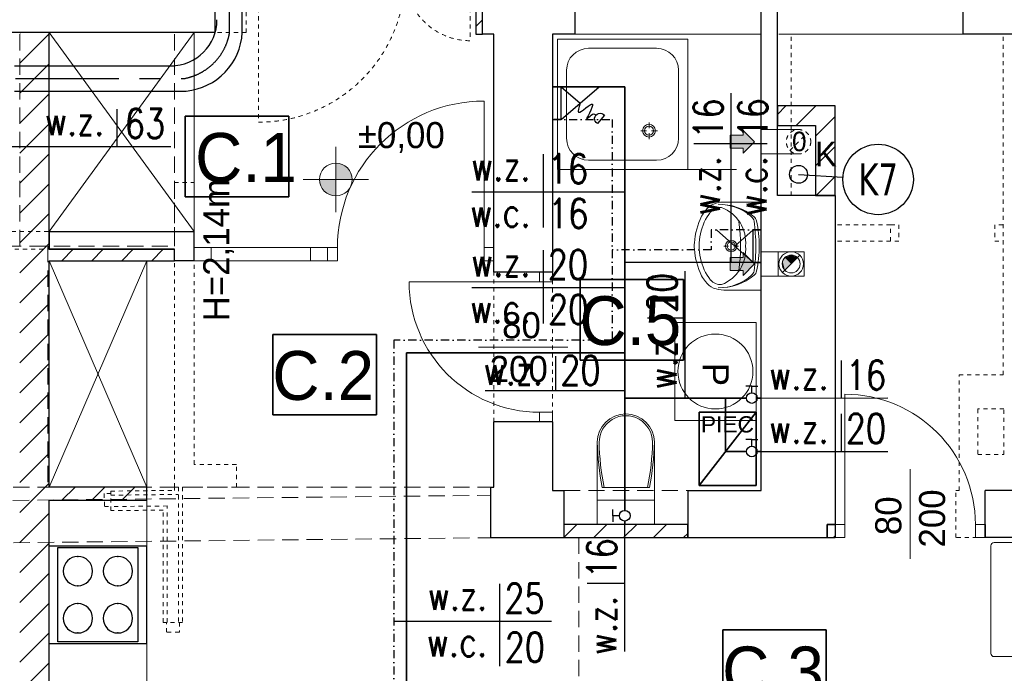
# Model space of a CAD drawing. Extents: x -220312 to -8310, y -91840 to 81907.
# Tile 44 of 128: x -172802 to -166760, y -1708 to 2304. Entities that reach past the tile are written whole.
import ezdxf
from ezdxf.enums import TextEntityAlignment as Align

# ---------------------------------------------------------------- set-up
doc = ezdxf.new("R2010")
doc.units = 0
doc.header["$MEASUREMENT"] = 0
doc.set_wipeout_variables(frame=1)
for name, pattern in [('DASHDOT', [1, 0.5, -0.25, 0, -0.25]), ('Hidden Line', [50, 25, -25]), ('Krawędzie ukryte', [150, 100, -50]), ('MITTE', [50.8, 31.75, -6.35, 6.35, -6.35])]:
    doc.linetypes.add(name, pattern=pattern)
for name, color, linetype in [('#armatura', 7, 'Continuous'), ('#kan_san-op', 34, 'Continuous'), ('BATERIA', 3, 'Continuous'), ('plan', 252, 'Continuous'), ('S_RURA', 1, 'Continuous'), ('srednice', 3, 'Continuous')]:
    doc.layers.add(name, color=color, linetype=linetype)
for name, color, linetype, lineweight, true_color in [('Arch drzwi_Nr_Pióra__4', 7, 'Continuous', 9, 0x029e21), ('Arch okna_Nr_Pióra__4', 7, 'Continuous', 9, 0x029e21), ('arch wypelnienia_Nr_Pióra__89', 7, 'Continuous', 20, 0x71cebe), ('Arch wyposarzenie_Nr_Pióra__9', 7, 'Continuous', 13, 0x3dad99), ('Arch wyposazenie_Nr_Pióra__9', 7, 'Continuous', 13, 0x3dad99)]:
    doc.layers.add(name, color=color, linetype=linetype, lineweight=lineweight, true_color=true_color)
for name, color, linetype, lineweight in [('Arch IS_Nr_Pióra__52', 34, 'Continuous', 25), ('Arch kominy_Nr_Pióra__1', 7, 'Continuous', 25), ('Arch kominy_Nr_Pióra__10', 134, 'Continuous', 18), ('Arch kominy_Nr_Pióra__21', 7, 'Continuous', 9), ('Arch opisy_Nr_Pióra__21', 7, 'Continuous', 9), ('arch wypelnienia_Nr_Pióra__21', 7, 'Continuous', 9), ('Arch wyposazenie_Nr_Pióra__100', 2, 'Continuous', 25), ('Arch wyposazenie_Nr_Pióra__26', 5, 'Continuous', 35), ('Arch ściany działowe_Nr_Pióra__41', 7, 'Continuous', 15), ('Arch ściany nośne_Nr_Pióra__21', 7, 'Continuous', 9), ('Arch ściany nośne_Nr_Pióra__27', 7, 'Continuous', 30), ('Drzwi ArchiCAD_Nr_Pióra__27', 7, 'Continuous', 30), ('Drzwi ArchiCAD_Nr_Pióra__41', 7, 'Continuous', 15), ('Drzwi ArchiCAD_Nr_Pióra__5', 7, 'Continuous', 13), ('INWENT OPISY_Nr_Pióra__52', 34, 'Continuous', 25), ('INWENT RZĘDNE_Nr_Pióra__21', 7, 'Continuous', 9), ('INWENT WYMIARY_Nr_Pióra__21', 7, 'Continuous', 9), ('INWENT. DRZWI_Nr_Pióra__101', 8, 'Continuous', 13), ('INWENT.ŚCIANY_Nr_Pióra__1', 7, 'Continuous', 25), ('INWENT.ŚCIANY_Nr_Pióra__101', 8, 'Continuous', 13), ('INWENT.ŚCIANY_Nr_Pióra__5', 7, 'Continuous', 13), ('IS_Ciepła_woda', 1, 'DASHDOT', 30), ('Istniejące kominy_Nr_Pióra__5', 7, 'Continuous', 13), ('Istniejące schody_Nr_Pióra__5', 7, 'Continuous', 13), ('Istniejące stropy_Nr_Pióra__5', 7, 'Continuous', 13), ('Okna ArchiCADa_Nr_Pióra__7', 7, 'Continuous', 13), ('PODKŁAD', 252, 'Continuous', 35), ('woda zimna', 5, 'Continuous', 35)]:
    doc.layers.add(name, color=color, linetype=linetype, lineweight=lineweight)
doc.styles.add('GENERATED_STYLE_2', font='txt')
doc.styles.add('GENERATED_STYLE_4', font='txt')
doc.styles.add('GENERATED_STYLE_6', font='txt')
doc.styles.add('GENERATED_STYLE_8', font='arial.ttf')
doc.styles.add('GLOWNE', font='verdana.ttf')
doc.styles.add('ROMANS', font='romans.shx', dxfattribs={"width": 0.85, "height": 0.11})
pattern_1 = [(45, (0, 0), (-91.92388, 91.92388), [])]

# ---------------------------------------------------------------- blocks, each defined once
blk = doc.blocks.new('parter')
at = {"layer": 'Arch ściany nośne_Nr_Pióra__21', "linetype": 'Continuous'}
h = blk.add_hatch(dxfattribs=at)
h.set_pattern_fill('Common_Brick', color=252, style=0, pattern_type=2)
h.set_pattern_definition(pattern_1)
h.paths.add_polyline_path([(-169962.4, 2214.9), (-169962.4, 2644.9), (-170002.4, 2644.9), (-170002.4, 2214.9)], flags=0)
h = blk.add_hatch(dxfattribs=at)
h.set_pattern_fill('Common_Brick', color=252, style=0, pattern_type=2)
h.set_pattern_definition(pattern_1)
h.paths.add_polyline_path([(-172802.4, 2224.9), (-172802.4, -3525.1), (-172622.4, -3525.1), (-172622.4, 2224.9)], flags=0)
h = blk.add_hatch(dxfattribs=at)
h.set_pattern_fill('Common_Brick', color=252, style=0, pattern_type=2)
h.set_pattern_definition(pattern_1)
h.paths.add_polyline_path([(-167797.4, 1774.9), (-168152.4, 1774.9), (-168152.4, 1654.9), (-167917.4, 1654.9)], flags=0)
h = blk.add_hatch(dxfattribs=at)
h.set_pattern_fill('Common_Brick', color=252, style=0, pattern_type=2)
h.set_pattern_definition(pattern_1)
h.paths.add_polyline_path([(-167797.4, 1224.9), (-167797.4, 1774.9), (-167917.4, 1654.9), (-167917.4, 1224.9)], flags=0)
h = blk.add_hatch(dxfattribs=at)
h.set_pattern_fill('Common_Brick', color=252, style=0, pattern_type=2)
h.set_pattern_definition(pattern_1)
h.paths.add_polyline_path([(-172622.4, 824.9), (-171852.4, 824.9), (-171852.4, 894.9), (-172622.4, 894.9)], flags=0)
h = blk.add_hatch(dxfattribs=at)
h.set_pattern_fill('Common_Brick', color=252, style=0, pattern_type=2)
h.set_pattern_definition(pattern_1)
h.paths.add_polyline_path([(-172622.4, -645.1), (-172022.4, -645.1), (-172022.4, -565.1), (-172622.4, -565.1)], flags=0)
h = blk.add_hatch(dxfattribs=at)
h.set_pattern_fill('Common_Brick', color=252, style=0, pattern_type=2)
h.set_pattern_definition(pattern_1)
h.paths.add_polyline_path([(-169462.4, -875.1), (-168702.4, -875.1), (-168702.4, -795.1), (-169462.4, -795.1)], flags=0)
h = blk.add_hatch(dxfattribs=at)
h.set_pattern_fill('Common_Brick', color=252, style=0, pattern_type=2)
h.set_pattern_definition(pattern_1)
h.paths.add_polyline_path([(-167847.4, -795.1), (-167847.4, -875.1), (-167797.4, -875.1), (-167797.4, -795.1)], flags=0)
at = {"layer": 'INWENT RZĘDNE_Nr_Pióra__21', "linetype": 'Continuous'}
for points in [[(-170862.2, 1323.3), (-170762.2, 1323.3), (-170769.8, 1361.6), (-170791.4, 1394), (-170823.9, 1415.7), (-170862.2, 1423.3)], [(-170862.2, 1323.3), (-170962.2, 1323.3), (-170954.5, 1285), (-170932.9, 1252.6), (-170900.4, 1230.9), (-170862.2, 1223.3)]]:
    blk.add_hatch(color=252, dxfattribs=at).paths.add_polyline_path(points, flags=0)
at = {"color": 252}
for p, q in [((-171786.3, 1216.9), (-171786.3, 1711)), ((-171786.3, 1711), (-171151, 1711)), ((-171151, 1711), (-171151, 1216.9)), ((-171151, 1216.9), (-171786.3, 1216.9)), ((-169363.1, 214.9), (-169363.1, 709)), ((-169363.1, 709), (-168727.8, 709)), ((-168727.8, 709), (-168727.8, 214.9)), ((-171248.2, -121.6), (-171248.2, 372.5)), ((-171248.2, 372.5), (-170612.9, 372.5)), ((-170612.9, 372.5), (-170612.9, -121.6)), ((-168727.8, 214.9), (-169363.1, 214.9)), ((-170612.9, -121.6), (-171248.2, -121.6)), ((-168487.5, -1935.3), (-168487.5, -1441.1)), ((-168487.5, -1441.1), (-167852.2, -1441.1)), ((-167852.2, -1441.1), (-167852.2, -1935.3))]:
    blk.add_line(p, q, dxfattribs=at)
at = {"layer": 'Arch IS_Nr_Pióra__52', "color": 252, "linetype": 'Continuous'}
blk.add_circle((-168022.4, 1354.9), 55, dxfattribs=at)
at = {"layer": 'Arch kominy_Nr_Pióra__1', "color": 252, "linetype": 'Continuous'}
for points in [[(-168362.4, 1514.9), (-168442.4, 1594.9), (-168362.4, 1594.9)], [(-168442.4, 1514.9), (-168442.4, 1594.9), (-168362.4, 1514.9)], [(-168362.4, 1484.9), (-168362.4, 1624.9), (-168292.4, 1554.9)], [(-168362.4, 734.9), (-168362.4, 874.9), (-168292.4, 804.9)], [(-168362.4, 764.9), (-168442.4, 844.9), (-168362.4, 844.9)], [(-168442.4, 764.9), (-168442.4, 844.9), (-168362.4, 764.9)]]:
    blk.add_solid(points, dxfattribs=at)
at = {"layer": 'Arch kominy_Nr_Pióra__21', "color": 252, "linetype": 'Continuous'}
for p, q in [((-168442.4, 1594.9), (-168362.4, 1594.9)), ((-168442.4, 1594.9), (-168442.4, 1514.9)), ((-168362.4, 1624.9), (-168292.4, 1554.9)), ((-168362.4, 1594.9), (-168362.4, 1624.9)), ((-168022.4, 1629.9), (-168252.4, 1629.9)), ((-168252.4, 1629.9), (-168252.4, 1479.9)), ((-168442.4, 1514.9), (-168362.4, 1514.9)), ((-168292.4, 1554.9), (-168362.4, 1484.9)), ((-168362.4, 1514.9), (-168362.4, 1484.9)), ((-168022.4, 1479.9), (-168252.4, 1479.9)), ((-168362.4, 874.9), (-168292.4, 804.9)), ((-168362.4, 844.9), (-168362.4, 874.9)), ((-168117.4, 879.9), (-168252.4, 879.9)), ((-168252.4, 879.9), (-168252.4, 729.9)), ((-168014.3, 857.9), (-168120.4, 751.8)), ((-168442.4, 844.9), (-168362.4, 844.9)), ((-168442.4, 844.9), (-168442.4, 764.9)), ((-168292.4, 804.9), (-168362.4, 734.9)), ((-168442.4, 764.9), (-168362.4, 764.9)), ((-168362.4, 764.9), (-168362.4, 734.9)), ((-168117.4, 729.9), (-168252.4, 729.9))]:
    blk.add_line(p, q, dxfattribs=at)
at = {"layer": 'Arch kominy_Nr_Pióra__21', "color": 252, "linetype": 'Hidden Line'}
blk.add_line((-168075.4, 1501.8), (-167969.3, 1607.9), dxfattribs=at)
blk.add_circle((-168022.4, 1554.9), 75, dxfattribs=at)
at = {"layer": 'Arch kominy_Nr_Pióra__21', "color": 252, "linetype": 'Continuous'}
for radius in [75, 55]:
    blk.add_circle((-168067.4, 804.9), radius, dxfattribs=at)
at = {"layer": 'Arch okna_Nr_Pióra__4', "color": 252, "linetype": 'Continuous'}
for p, q in [((-169392.4, 2214.9), (-168252.4, 2214.9)), ((-168122.4, 2214.9), (-166972.4, 2214.9)), ((-169437.4, 294.9), (-169987.4, 294.9)), ((-167337.4, -455.1), (-167337.4, -1005.1))]:
    blk.add_line(p, q, dxfattribs=at)
at = {"layer": 'Arch opisy_Nr_Pióra__21', "color": 252, "linetype": 'Continuous'}
for p, q in [((-171786.3, 1216.9), (-171786.3, 1711)), ((-171786.3, 1711), (-171151, 1711)), ((-171151, 1711), (-171151, 1216.9)), ((-171151, 1216.9), (-171786.3, 1216.9)), ((-169363.1, 214.9), (-169363.1, 709)), ((-169363.1, 709), (-168727.8, 709)), ((-168727.8, 709), (-168727.8, 214.9)), ((-171248.2, -121.6), (-171248.2, 372.5)), ((-171248.2, 372.5), (-170612.9, 372.5)), ((-170612.9, 372.5), (-170612.9, -121.6)), ((-168727.8, 214.9), (-169363.1, 214.9)), ((-170612.9, -121.6), (-171248.2, -121.6)), ((-168487.5, -1935.3), (-168487.5, -1441.1)), ((-168487.5, -1441.1), (-167852.2, -1441.1)), ((-167852.2, -1441.1), (-167852.2, -1935.3))]:
    blk.add_line(p, q, dxfattribs=at)
at = {"layer": 'arch wypelnienia_Nr_Pióra__21', "color": 252, "linetype": 'Continuous'}
blk.add_line((-168106.3, 766), (-168028.5, 843.7), dxfattribs=at)
for start, end in [(45, 180), (180, 225)]:
    blk.add_arc((-168067.4, 804.9), 55, start, end, dxfattribs=at)
at = {"layer": 'arch wypelnienia_Nr_Pióra__89', "color": 252, "linetype": 'Continuous'}
for points in [[(-168067.4, 804.9), (-168106.3, 843.7), (-168067.4, 859.9)], [(-168067.4, 804.9), (-168067.4, 859.9), (-168028.5, 843.7)], [(-168118.2, 783.8), (-168122.4, 804.9), (-168118.2, 815)], [(-168106.3, 766), (-168118.2, 815), (-168106.3, 843.7)], [(-168118.2, 783.8), (-168118.2, 815), (-168106.3, 766)], [(-168106.3, 766), (-168106.3, 843.7), (-168067.4, 804.9)]]:
    blk.add_solid(points, dxfattribs=at)
at = {"layer": 'Arch wyposarzenie_Nr_Pióra__9', "color": 252, "linetype": 'Continuous'}
for p, q in [((-169502.4, 2184.9), (-169502.4, 1384.9)), ((-169502.4, 2184.9), (-168702.4, 2184.9)), ((-168702.4, 2184.9), (-168702.4, 1384.9)), ((-169311.1, 2128.6), (-168893.6, 2128.6)), ((-169446.1, 1993.6), (-169446.1, 1576.1)), ((-168758.6, 1993.6), (-168758.6, 1576.1)), ((-168940.2, 1638.2), (-168940.2, 1673.8)), ((-168991.3, 1622.7), (-168955.7, 1622.7)), ((-168940.2, 1571.5), (-168940.2, 1607.1)), ((-168924.6, 1622.7), (-168889, 1622.7)), ((-169311.1, 1441.1), (-168893.6, 1441.1)), ((-169502.4, 1384.9), (-168402.4, 1384.9)), ((-169502.4, 1384.9), (-168702.4, 1384.9)), ((-168252.4, 1185), (-168480.9, 1185)), ((-168252.4, 645), (-168252.4, 1185)), ((-168252.4, 1000), (-168252.4, 829.9)), ((-168452.4, 914.9), (-168481.2, 914.9)), ((-168435.7, 960.3), (-168435.7, 931.5)), ((-168390.2, 914.9), (-168419, 914.9)), ((-168435.7, 898.2), (-168435.7, 869.4)), ((-168252.4, 645), (-168480.9, 645))]:
    blk.add_line(p, q, dxfattribs=at)
for centre, radius in [((-168940.2, 1622.7), 39.4), ((-168940.2, 1622.7), 28.1), ((-168435.7, 914.9), 35), ((-168435.7, 914.9), 25), ((-168532.4, 144.9), 230)]:
    blk.add_circle(centre, radius, dxfattribs=at)
for centre, radius, start, end in [((-169311.1, 1993.6), 135, 90, 180), ((-168893.6, 1993.6), 135, 0, 90), ((-169311.1, 1576.1), 135, 180, 270), ((-168893.6, 1576.1), 135, 270, 0), ((-168486.8, 1047.7), 137.4, 87.54482, 141.25458), ((-168500.5, 1071), 80.9, 86.06939, 139.19839), ((-168510.4, 831.4), 339.6, 50.74225, 90.98472), ((-168512.2, 865.9), 305.1, 48.60196, 90.75418), ((-168583.4, 927.9), 240.7, 32.84422, 68.44807), ((-168218.7, 901.3), 444.2, 153.7403, 175.79476), ((-168335, 938.4), 293, 140.71494, 170.00224), ((-168427.8, 1000.7), 212.8, 141.31519, 152.84286), ((-168340.2, 1061), 45, 7.90792, 48.60197), ((-168323.9, 1059.5), 45, 12.77149, 50.74225), ((-169363.1, 914.9), 984.9, 351.17345, 8.82043), ((-168587.3, 934.3), 240.6, 355.39402, 31.05606), ((-169438.5, 908.5), 1153.8, 0.32245, 7.90792), ((-168939.3, 920.1), 675.9, 359.56719, 12.77149), ((-168315.7, 915), 316.7, 166.43339, 193.56661), ((-168392.4, 915), 270, 175.98758, 184.01242), ((-168587.3, 895.6), 240.6, 328.94394, 4.60598), ((-169438.5, 920.1), 1153.8, 352.16955, 359.75502), ((-168939.3, 909.2), 675.9, 347.30598, 0.51028), ((-168218.7, 928.6), 444.2, 184.20524, 206.2597), ((-168335, 891.5), 293, 189.99776, 219.28506), ((-168427.8, 829.2), 212.8, 207.15714, 218.68481), ((-168510.5, 998.4), 339.6, 269.09275, 309.33522), ((-168512.3, 963.9), 305.1, 269.32329, 311.47551), ((-168583.4, 902.1), 240.7, 291.55193, 327.15578), ((-168340, 769.1), 45, 311.47551, 352.16955), ((-168323.7, 770.6), 45, 309.33522, 347.30598), ((-168486.8, 782.2), 137.4, 218.74542, 272.45518), ((-168500.5, 758.9), 80.9, 220.80161, 273.93061)]:
    blk.add_arc(centre, radius, start, end, dxfattribs=at)
at = {"layer": 'Arch wyposazenie_Nr_Pióra__100', "color": 252, "linetype": 'Continuous'}
for p, q in [((-172622.4, -925.1), (-172022.4, -925.1)), ((-172622.4, -1525.1), (-172622.4, -925.1)), ((-172567.4, -935.1), (-172077.4, -935.1)), ((-172567.4, -1515.1), (-172567.4, -935.1)), ((-172077.4, -935.1), (-172077.4, -1515.1)), ((-172022.4, -1525.1), (-172022.4, -925.1)), ((-172622.4, -1525.1), (-172022.4, -1525.1)), ((-172077.4, -1515.1), (-172567.4, -1515.1))]:
    blk.add_line(p, q, dxfattribs=at)
for centre, start, end in [((-172444.9, -1080.1), 90, 270), ((-172444.9, -1080.1), 270, 90), ((-172199.9, -1080.1), 90, 270), ((-172199.9, -1080.1), 270, 90), ((-172444.9, -1370.1), 90, 270), ((-172444.9, -1370.1), 270, 90), ((-172199.9, -1370.1), 90, 270), ((-172199.9, -1370.1), 270, 90)]:
    blk.add_arc(centre, 90, start, end, dxfattribs=at)
for p in [(-172444.9, -990.1), (-172199.9, -990.1), (-172444.9, -1170.1), (-172199.9, -1170.1), (-172444.9, -1280.1), (-172199.9, -1280.1), (-172444.9, -1460.1), (-172199.9, -1460.1)]:
    blk.add_point(p, dxfattribs=at)
at = {"layer": 'Arch wyposazenie_Nr_Pióra__26', "color": 252, "linetype": 'Continuous'}
for p, q in [((-168282.4, -105.1), (-168632.4, -555.1)), ((-168632.4, -105.1), (-168282.4, -105.1)), ((-168632.4, -555.1), (-168632.4, -105.1)), ((-168282.4, -105.1), (-168282.4, -555.1)), ((-168282.4, -555.1), (-168632.4, -555.1))]:
    blk.add_line(p, q, dxfattribs=at)
at = {"layer": 'Arch wyposazenie_Nr_Pióra__9', "color": 252, "linetype": 'Continuous'}
for p, q in [((-171732.4, 2224.9), (-172622.4, 1004.9)), ((-171732.4, 1004.9), (-172622.4, 2224.9)), ((-171732.4, 1004.9), (-171732.4, 2224.9)), ((-172022.4, -565.1), (-172622.4, 824.9)), ((-172022.4, 824.9), (-172622.4, -565.1)), ((-172022.4, -565.1), (-172022.4, 824.9)), ((-168782.4, 444.9), (-168782.4, -155.1)), ((-168282.4, 444.9), (-168782.4, 444.9)), ((-168282.4, -155.1), (-168282.4, 444.9)), ((-168782.4, -155.1), (-168282.4, -155.1)), ((-169257.4, -289), (-169257.4, -645.1)), ((-168907.4, -289), (-168907.4, -645.1)), ((-168937.6, -567.4), (-169227.2, -567.4)), ((-172022.4, -645.1), (-172022.4, -2925.1)), ((-169257.4, -645.1), (-169257.4, -795.1)), ((-169257.4, -645.1), (-168907.4, -645.1)), ((-168907.4, -645.1), (-168907.4, -795.1)), ((-166822.4, -905.1), (-166712.4, -905.1)), ((-166842.4, -1585.1), (-166842.4, -925.1)), ((-166712.4, -1605.1), (-166822.4, -1605.1))]:
    blk.add_line(p, q, dxfattribs=at)
for centre, start, end in [((-166822.4, -925.1), 90, 180), ((-166822.4, -1585.1), 180, 270)]:
    blk.add_arc(centre, 20, start, end, dxfattribs=at)
for centre, major_axis, start_param, end_param in [((-169082.4, -289), (-175, 0), 3.141593, 6.283185), ((-169082.4, -289), (-163.6, 0), 3.141593, 6.298351), ((-167756.2, -269), (-1501.3, 0), 0.013398, 0.201367), ((-167756.2, -269), (-1489.9, 0), 0.013398, 0.202926), ((-170408.6, -269), (-1489.9, 0), 2.938667, 3.128195), ((-170408.6, -269), (-1501.3, 0), 2.940225, 3.128195)]:
    blk.add_ellipse(centre, major_axis=major_axis, ratio=0.99359, start_param=start_param, end_param=end_param, dxfattribs=at)
at = {"layer": 'Arch ściany działowe_Nr_Pióra__41', "color": 252, "linetype": 'Continuous'}
for p, q in [((-171732.4, 904.9), (-171732.4, 824.9)), ((-169892.4, 824.9), (-169892.4, 904.9)), ((-169532.4, 754.9), (-169612.4, 754.9)), ((-169532.4, -165.1), (-169612.4, -165.1))]:
    blk.add_line(p, q, dxfattribs=at)
at = {"layer": 'Arch ściany nośne_Nr_Pióra__27', "color": 252, "linetype": 'Continuous'}
for p, q in [((-170002.4, 2644.9), (-170002.4, 2214.9)), ((-169962.4, 2214.9), (-169962.4, 2644.9)), ((-172622.4, 2224.9), (-172802.4, 2224.9)), ((-172622.4, 894.9), (-172622.4, 2224.9)), ((-170002.4, 2214.9), (-169962.4, 2214.9)), ((-168152.4, 1774.9), (-168152.4, 1654.9)), ((-167797.4, 1774.9), (-168152.4, 1774.9)), ((-167797.4, 1224.9), (-167797.4, 1774.9)), ((-168152.4, 1654.9), (-167917.4, 1654.9)), ((-167917.4, 1654.9), (-167917.4, 1224.9)), ((-167917.4, 1224.9), (-167797.4, 1224.9)), ((-171852.4, 894.9), (-172622.4, 894.9)), ((-171852.4, 824.9), (-171852.4, 894.9)), ((-172622.4, 824.9), (-171852.4, 824.9)), ((-172622.4, -565.1), (-172622.4, 824.9)), ((-172022.4, -565.1), (-172622.4, -565.1)), ((-172022.4, -645.1), (-172022.4, -565.1)), ((-172622.4, -3525.1), (-172622.4, -645.1)), ((-172622.4, -645.1), (-172022.4, -645.1)), ((-169462.4, -795.1), (-169462.4, -875.1)), ((-168702.4, -795.1), (-169462.4, -795.1)), ((-168702.4, -875.1), (-168702.4, -795.1)), ((-167847.4, -795.1), (-167847.4, -875.1)), ((-167797.4, -795.1), (-167847.4, -795.1)), ((-167797.4, -795.1), (-167797.4, -875.1)), ((-166877.4, -795.1), (-166877.4, -875.1)), ((-169462.4, -875.1), (-168702.4, -875.1)), ((-167847.4, -875.1), (-167797.4, -875.1))]:
    blk.add_line(p, q, dxfattribs=at)
at = {"layer": 'Drzwi ArchiCAD_Nr_Pióra__27', "color": 252, "linetype": 'Continuous'}
for p, q in [((-167797.4, -795.1), (-167797.4, -875.1)), ((-166877.4, -795.1), (-166877.4, -875.1))]:
    blk.add_line(p, q, dxfattribs=at)
at = {"layer": 'Drzwi ArchiCAD_Nr_Pióra__41', "color": 252, "linetype": 'Continuous'}
for p, q in [((-170912.4, 824.9), (-170912.4, 904.9)), ((-169892.4, 824.9), (-169892.4, 904.9)), ((-169532.4, 754.9), (-169612.4, 754.9)), ((-169532.4, -165.1), (-169612.4, -165.1))]:
    blk.add_line(p, q, dxfattribs=at)
at = {"layer": 'Drzwi ArchiCAD_Nr_Pióra__5', "color": 252, "linetype": 'Continuous'}
for p, q in [((-169952.4, 904.9), (-169952.4, 1804.9)), ((-170912.4, 904.9), (-170912.4, 824.9)), ((-170852.4, 904.9), (-170912.4, 904.9)), ((-170852.4, 824.9), (-170852.4, 904.9)), ((-169952.4, 904.9), (-169952.4, 824.9)), ((-169892.4, 904.9), (-169952.4, 904.9)), ((-169892.4, 824.9), (-169892.4, 904.9)), ((-170912.4, 824.9), (-170852.4, 824.9)), ((-169952.4, 824.9), (-169892.4, 824.9)), ((-169532.4, 754.9), (-169612.4, 754.9)), ((-169612.4, 754.9), (-169612.4, 694.9)), ((-169532.4, 694.9), (-169532.4, 754.9)), ((-169612.4, 694.9), (-170412.4, 694.9)), ((-169612.4, 694.9), (-169532.4, 694.9)), ((-167737.4, -795.1), (-167737.4, 4.9)), ((-169612.4, -105.1), (-169612.4, -165.1)), ((-169532.4, -105.1), (-169612.4, -105.1)), ((-169532.4, -165.1), (-169532.4, -105.1)), ((-169612.4, -165.1), (-169532.4, -165.1)), ((-167797.4, -875.1), (-167797.4, -795.1)), ((-167797.4, -795.1), (-167737.4, -795.1)), ((-167737.4, -795.1), (-167737.4, -875.1)), ((-166937.4, -795.1), (-166877.4, -795.1)), ((-166937.4, -875.1), (-166937.4, -795.1)), ((-166877.4, -795.1), (-166877.4, -875.1)), ((-167737.4, -875.1), (-167797.4, -875.1)), ((-166877.4, -875.1), (-166937.4, -875.1))]:
    blk.add_line(p, q, dxfattribs=at)
for centre, radius, start, end in [((-169952.4, 904.9), 900, 90, 180), ((-169612.4, 694.9), 800, 180, 270), ((-167737.4, -795.1), 800, 0, 90)]:
    blk.add_arc(centre, radius, start, end, dxfattribs=at)
at = {"layer": 'INWENT RZĘDNE_Nr_Pióra__21', "color": 252, "linetype": 'Continuous'}
for p, q in [((-170862.2, 1123.3), (-170862.2, 1523.3)), ((-171062.2, 1323.3), (-170662.2, 1323.3))]:
    blk.add_line(p, q, dxfattribs=at)
blk.add_circle((-170862.2, 1323.3), 100, dxfattribs=at)
at = {"layer": 'INWENT. DRZWI_Nr_Pióra__101', "color": 252, "linetype": 'Hidden Line'}
for p, q in [((-171337.4, 2574.9), (-171337.4, 1674.9)), ((-170037.4, 2574.9), (-170037.4, 2174.9)), ((-167457.4, 1044.9), (-167407.4, 1044.9)), ((-167407.4, 1044.9), (-167407.4, 944.9)), ((-166817.4, 1044.9), (-166817.4, 944.9)), ((-166767.4, 1044.9), (-166817.4, 1044.9)), ((-167407.4, 944.9), (-167457.4, 944.9)), ((-166817.4, 944.9), (-166767.4, 944.9)), ((-172243.4, -604.3), (-172283.4, -604.7)), ((-172283.4, -604.7), (-172282.6, -684.7)), ((-172282.6, -684.7), (-172242.6, -684.3)), ((-171902.4, -1455.1), (-171902.4, -1395.1)), ((-171822.4, -1395.1), (-171822.4, -1455.1)), ((-171822.4, -1455.1), (-171902.4, -1455.1))]:
    blk.add_line(p, q, dxfattribs=at)
for centre, radius, start, end in [((-171337.4, 2574.9), 900, 270, 0), ((-170037.4, 2574.9), 400, 180, 270)]:
    blk.add_arc(centre, radius, start, end, dxfattribs=at)
at = {"layer": 'INWENT.ŚCIANY_Nr_Pióra__1', "color": 252, "linetype": 'Continuous'}
for p, q in [((-171602.4, 2224.9), (-171602.4, 2644.9)), ((-169962.4, 2214.9), (-169962.4, 2644.9)), ((-169392.4, 2214.9), (-169392.4, 2644.9)), ((-167012.4, 2214.9), (-167012.4, 2644.9)), ((-168252.4, 2214.9), (-168252.4, 2504.9)), ((-168152.4, 1224.9), (-168152.4, 2504.9)), ((-171602.4, 2224.9), (-175862.4, 2224.9)), ((-169892.4, 2214.9), (-169962.4, 2214.9)), ((-169892.4, 754.9), (-169892.4, 2214.9)), ((-169532.4, 2214.9), (-169532.4, 754.9)), ((-169392.4, 2214.9), (-169532.4, 2214.9)), ((-168252.4, -585.1), (-168252.4, 2214.9)), ((-166472.4, 2214.9), (-167012.4, 2214.9)), ((-167797.4, 1224.9), (-168152.4, 1224.9)), ((-167797.4, 1224.9), (-167797.4, -795.1)), ((-172622.4, 1004.9), (-172622.4, 894.9)), ((-172622.4, 1004.9), (-171732.4, 1004.9)), ((-171732.4, 824.9), (-171732.4, 1004.9)), ((-172622.4, 894.9), (-171852.4, 894.9)), ((-171852.4, 824.9), (-171852.4, 894.9)), ((-171732.4, 824.9), (-171852.4, 824.9)), ((-169532.4, 754.9), (-169892.4, 754.9)), ((-169532.4, -165.1), (-169892.4, -165.1)), ((-169892.4, -425.1), (-169892.4, -165.1)), ((-169532.4, -165.1), (-169532.4, -585.1)), ((-169892.4, -565.1), (-169892.4, -425.1)), ((-169912.4, -565.1), (-169892.4, -565.1)), ((-169912.4, -565.1), (-169912.4, -875.1)), ((-169532.4, -585.1), (-169462.4, -585.1)), ((-169462.4, -585.1), (-169462.4, -875.1)), ((-168702.4, -585.1), (-168252.4, -585.1)), ((-168702.4, -585.1), (-168702.4, -875.1)), ((-166877.4, -875.1), (-166877.4, -585.1)), ((-165032.4, -585.1), (-166877.4, -585.1)), ((-167847.4, -795.1), (-167797.4, -795.1)), ((-167847.4, -875.1), (-167847.4, -795.1)), ((-169912.4, -875.1), (-169462.4, -875.1)), ((-168702.4, -875.1), (-167847.4, -875.1)), ((-165032.4, -875.1), (-166877.4, -875.1))]:
    blk.add_line(p, q, dxfattribs=at)
at = {"layer": 'INWENT.ŚCIANY_Nr_Pióra__101', "color": 252, "linetype": 'Hidden Line'}
for p, q in [((-171412.4, 2224.9), (-171412.4, 2644.9)), ((-171412.4, 2224.9), (-171602.4, 2224.9)), ((-168067.4, 2214.9), (-168152.4, 2214.9)), ((-168067.4, 1224.9), (-168067.4, 2214.9)), ((-166767.4, 124.9), (-166767.4, 2214.9)), ((-171852.4, 1304.9), (-171732.4, 1304.9)), ((-171852.4, 1004.9), (-171852.4, 1304.9)), ((-171732.4, 1004.9), (-171732.4, 1304.9)), ((-167457.4, 1044.9), (-167797.4, 1044.9)), ((-167457.4, 944.9), (-167457.4, 1044.9)), ((-174501.2, 1004.9), (-172622.4, 1004.9)), ((-167457.4, 944.9), (-167797.4, 944.9)), ((-173082.4, 894.9), (-172622.4, 894.9)), ((-171852.4, -565.1), (-171852.4, 824.9)), ((-171732.4, -425.1), (-171732.4, 824.9)), ((-169892.4, -165.1), (-169892.4, 754.9)), ((-169532.4, 754.9), (-169532.4, -165.1)), ((-167037.4, -585.1), (-167037.4, 124.9)), ((-167037.4, 124.9), (-166767.4, 124.9)), ((-166762.4, -85.1), (-166922.4, -85.1)), ((-166922.4, -85.1), (-166922.4, -365.1)), ((-166762.4, -365.1), (-166762.4, -85.1)), ((-166922.4, -365.1), (-166762.4, -365.1)), ((-171472.4, -425.1), (-171732.4, -425.1)), ((-171472.4, -565.1), (-171472.4, -425.1)), ((-172243.6, -589.3), (-171852.4, -585.1)), ((-172242.3, -709.3), (-172243.6, -589.3)), ((-171852.4, -585.1), (-171852.4, -565.1)), ((-171852.4, -565.1), (-171472.4, -565.1)), ((-171827.4, -565.1), (-171827.4, -1395.1)), ((-171802.4, -565.1), (-171802.4, -1395.1)), ((-167057.4, -585.1), (-167037.4, -585.1)), ((-167057.4, -875.1), (-167057.4, -585.1)), ((-172243.3, -614.3), (-171827.4, -609.9)), ((-171897.4, -680.6), (-172242.6, -684.3)), ((-171922.4, -705.9), (-172242.3, -709.3)), ((-171922.4, -1395.1), (-171922.4, -705.9)), ((-171897.4, -1395.1), (-171897.4, -680.6)), ((-166877.4, -875.1), (-167057.4, -875.1)), ((-171802.4, -1395.1), (-171922.4, -1395.1))]:
    blk.add_line(p, q, dxfattribs=at)
at = {"layer": 'INWENT.ŚCIANY_Nr_Pióra__5', "color": 252, "linetype": 'Krawędzie ukryte'}
blk.add_line((-169462.4, -585.1), (-168702.4, -585.1), dxfattribs=at)
at = {"layer": 'Istniejące kominy_Nr_Pióra__5', "color": 252, "linetype": 'Continuous'}
for p, q in [((-168147.4, 879.9), (-168252.4, 879.9)), ((-168147.4, 729.9), (-168147.4, 879.9)), ((-168147.4, 879.9), (-167987.4, 879.9)), ((-167987.4, 879.9), (-167987.4, 729.9)), ((-168147.4, 729.9), (-168252.4, 729.9)), ((-167987.4, 729.9), (-168147.4, 729.9))]:
    blk.add_line(p, q, dxfattribs=at)
at = {"layer": 'Istniejące schody_Nr_Pióra__5', "color": 252, "linetype": 'Krawędzie ukryte'}
for p, q in [((-172802.4, 914.9), (-172802.4, 2224.9)), ((-171852.4, 914.9), (-171852.4, 2224.9)), ((-174542.4, 914.9), (-171852.4, 914.9)), ((-172630.5, 914.9), (-172630.5, -565.1)), ((-169892.4, -565.1), (-175352.4, -565.1))]:
    blk.add_line(p, q, dxfattribs=at)
at = {"layer": 'Istniejące stropy_Nr_Pióra__5', "color": 252, "linetype": 'Krawędzie ukryte'}
for p, q in [((-175543.8, -675.2), (-169914.1, -615.2)), ((-175541, -935.1), (-169911.3, -875.2)), ((-169371.3, -875.1), (-169911.3, -875.1)), ((-169371.3, -875.1), (-169371.3, -3525.1))]:
    blk.add_line(p, q, dxfattribs=at)
at = {"layer": 'Okna ArchiCADa_Nr_Pióra__7', "color": 252, "linetype": 'Continuous'}
for p, q in [((-171732.4, 904.9), (-171732.4, 824.9)), ((-171732.4, 904.9), (-171627.4, 904.9)), ((-170912.4, 904.9), (-171732.4, 904.9)), ((-171627.4, 904.9), (-171017.4, 904.9)), ((-171627.4, 904.9), (-171627.4, 824.9)), ((-171017.4, 904.9), (-170912.4, 904.9)), ((-171017.4, 824.9), (-171017.4, 904.9)), ((-170912.4, 904.9), (-170912.4, 824.9)), ((-171627.4, 824.9), (-171732.4, 824.9)), ((-170912.4, 824.9), (-171732.4, 824.9)), ((-171017.4, 824.9), (-171627.4, 824.9)), ((-170912.4, 824.9), (-171017.4, 824.9))]:
    blk.add_line(p, q, dxfattribs=at)
at = {"layer": 'Arch drzwi_Nr_Pióra__4', "color": 252, "linetype": 'Continuous', "style": 'GENERATED_STYLE_6'}
for s, p in [('80', (-169841.9, 349)), ('200', (-169918.1, 80.3))]:
    blk.add_text(s, height=160, dxfattribs=at).set_placement(p)
for s, p in [('200', (-167122.9, -935.9)), ('80', (-167391.6, -859.7))]:
    blk.add_text(s, height=160, rotation=90, dxfattribs=at).set_placement(p)
at = {"layer": 'Arch kominy_Nr_Pióra__10', "color": 252, "linetype": 'Continuous', "style": 'GENERATED_STYLE_6'}
blk.add_text('0', height=120, dxfattribs=at).set_placement((-168062.4, 1496.7))
at = {"layer": 'Arch opisy_Nr_Pióra__21', "color": 252, "linetype": 'Continuous'}
for s, height, style, p in [('C.1', 300, 'GENERATED_STYLE_4', (-171725.8, 1308.9)), ('C.5', 300, 'GENERATED_STYLE_4', (-169366.9, 306.9)), ('C.2', 300, 'GENERATED_STYLE_4', (-171251.9, -29.6)), ('PIEC', 100, 'GENERATED_STYLE_8', (-168621.8, -229.6)), ('C.3', 300, 'GENERATED_STYLE_4', (-168491.3, -1843.3))]:
    blk.add_text(s, height=height, dxfattribs=dict(at, style=style)).set_placement(p)
at = {"layer": 'Arch wyposazenie_Nr_Pióra__9', "color": 252, "linetype": 'Continuous', "style": 'GENERATED_STYLE_6'}
blk.add_text('P', height=160, rotation=270, dxfattribs=at).set_placement((-168610.6, 198.2))
at = {"layer": 'INWENT OPISY_Nr_Pióra__52', "color": 252, "linetype": 'Continuous', "style": 'GENERATED_STYLE_6'}
blk.add_text('K', height=150, dxfattribs=at).set_placement((-167922.4, 1405))
at = {"layer": 'INWENT RZĘDNE_Nr_Pióra__21', "color": 252, "insert": (-170727.5, 1486), "char_height": 160, "attachment_point": 7, "style": 'GENERATED_STYLE_2'}
blk.add_mtext('{±0,00}', dxfattribs=at)
at = {"layer": 'INWENT WYMIARY_Nr_Pióra__21', "color": 252, "linetype": 'Continuous', "style": 'GENERATED_STYLE_2'}
blk.add_text('H=2,14m', height=160, rotation=90, dxfattribs=at).set_placement((-171516, 452.7))
blk = doc.blocks.new('WANBATERIA')
at = {"layer": 'BATERIA'}
for p, q in [((-7.33, 26.43), (-12.48, 22.2)), ((-10, 0), (10, 23.27)), ((10, 0), (0, 11.63))]:
    blk.add_line(p, q, dxfattribs=at)
blk.add_arc((-9.5, 23.82), 3.39, 208.55521, 50.14282, dxfattribs=at)
blk.add_spline([(0, 11.63), (-5.62, 10.58), (-0.67, 19.12), (-10.12, 15.53), (-6.75, 20.47), (-7.42, 21.14)], degree=3, dxfattribs=at)
blk = doc.blocks.new('A$C2C9D34AD')
at = {"layer": '#armatura', "color": 3}
for p, q in [((45.8, 200.2), (-0.9, 200)), ((46.7, 0.2), (45.8, 200.2)), ((46.7, 0.2), (0, 0))]:
    blk.add_line(p, q, dxfattribs=at)
at = {"layer": '#armatura', "lineweight": 30, "xscale": -10, "yscale": 10, "zscale": 10, "rotation": 270.2452055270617}
blk.add_blockref('WANBATERIA', (46.2, 100.2), dxfattribs=at)
blk = doc.blocks.new('A$C38944C4B')
at = {"rotation": 359.7547680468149}
blk.add_blockref('A$C2C9D34AD', (-0.8, -200), dxfattribs=at)
blk = doc.blocks.new('123')
at = {"layer": 'BATERIA'}
for p, q in [((3328807.82, 5990842.9), (3328807.82, 5990847.57)), ((3328827.82, 5990842.9), (3328827.82, 5990847.57)), ((3328827.82, 5990842.9), (3328807.82, 5990820.42)), ((3328807.82, 5990842.9), (3328817.82, 5990831.66)), ((3328827.82, 5990842.9), (3328807.82, 5990842.9))]:
    blk.add_line(p, q, dxfattribs=at)
blk = doc.blocks.new('zawór')
at = {"layer": '#armatura', "color": 6}
for p, q in [((35456.52, -2395.35), (35452.78, -2395.35)), ((35456.52, -2399.32), (35456.52, -2395.35)), ((35456.52, -2395.35), (35460.27, -2395.35))]:
    blk.add_line(p, q, dxfattribs=at)
blk.add_circle((35456.52, -2402.6), 3.28, dxfattribs=at)

msp = doc.modelspace()

# ---------------------------------------------------------------- linework, layer by layer
at = {"layer": '#kan_san-op', "color": 7}
msp.add_line((-168022.4, 1354.9), (-167749.8, 1337.3), dxfattribs=at)
at = {"layer": '#kan_san-op', "lineweight": 30}
msp.add_circle((-168022.4, 1354.9), 55, dxfattribs=at)
at = {"layer": '#kan_san-op', "color": 7, "extrusion": (0, 0, -1)}
msp.add_ellipse((-167534.1, 1323.4), major_axis=(-152.9, -152.9), ratio=1, start_param=3.926991, end_param=10.210176, dxfattribs=at)
at = {"layer": 'IS_Ciepła_woda', "ltscale": 100}
for p, q in [((-169530.8, 1691.8), (-169166.2, 1691.8)), ((-169166.2, 1691.8), (-169166.2, 336.6)), ((-168558.6, 1014.9), (-168558.6, 891.9)), ((-168254.8, 1014.9), (-168558.6, 1014.9)), ((-168558.6, 891.9), (-169166.2, 891.9)), ((-169166.2, 336.6), (-170505.6, 336.5)), ((-170505.6, 336.5), (-170505.6, -2480))]:
    msp.add_line(p, q, dxfattribs=at)
at = {"layer": 'plan', "color": 7, "linetype": 'Continuous', "lineweight": 30}
for p, q in [((-171436.4, 2224.9), (-171436.4, 2844.9)), ((-172834, 2021.5), (-171852.4, 2021.5)), ((-172834, 1866.4), (-171780.4, 1866.4))]:
    msp.add_line(p, q, dxfattribs=at)
for centre, radius, start, end in [((-171874.1, 2304.1), 282.6, 270, 0), ((-171816.4, 2245.2), 380.5, 275.42971, 356.92839)]:
    msp.add_arc(centre, radius, start, end, dxfattribs=at)
at = {"layer": 'S_RURA', "color": 4, "linetype": 'MITTE', "lineweight": 30, "ltscale": 20}
for p, q in [((-171513.9, 2224.9), (-171513.9, 3145.4)), ((-172828.1, 1942.2), (-171796.6, 1942.2))]:
    msp.add_line(p, q, dxfattribs=at)
msp.add_arc((-171855.9, 2284.2), 347.1, 279.84433, 350.15567, dxfattribs=at)
at = {"layer": 'srednice', "color": 7}
for p, q in [((-168435.7, 814.9), (-168435.7, 1853.9)), ((-172206, 1755.6), (-172206, 1525.8)), ((-172868.8, 1525.8), (-171874.8, 1525.8)), ((-168665.5, 1544.1), (-168215.3, 1544.1)), ((-169590.2, 1478), (-169590.2, 1027.8)), ((-170028.1, 1248.3), (-169089.1, 1248.3)), ((-169590.2, 889.7), (-169590.2, 439.5)), ((-168718.7, -18), (-168719, 761)), ((-170028.1, 660), (-169089.1, 660)), ((-168948.8, 474.8), (-168719, 474.8)), ((-169513.8, 238.2), (-169513.8, 29.1)), ((-167761.3, 212), (-167761.3, -17.7)), ((-169946, 28.8), (-169089.1, 29.1)), ((-168254.1, -18), (-167475.1, -17.7)), ((-167761.3, -115.9), (-167761.3, -345.7)), ((-168254.1, -346), (-167475.1, -345.7)), ((-169088.8, -1574.2), (-169089.1, -795.1)), ((-169856.7, -1158.1), (-169856.7, -1663.3)), ((-169318.9, -1154.9), (-169089.1, -1154.9)), ((-170505.6, -1387.8), (-169537.6, -1387.8))]:
    msp.add_line(p, q, dxfattribs=at)
at = {"layer": 'woda zimna', "color": 5}
for p, q in [((-169530.7, 1891.8), (-169089.1, 1891.8)), ((-169089.1, -707.6), (-169089.1, 1891.8)), ((-168254.8, 814.9), (-169089.1, 814.8)), ((-170428.5, 259.5), (-169089.1, 259.5)), ((-170428.5, -2557.1), (-170428.5, 259.5)), ((-169089.1, -18), (-168341.6, -18)), ((-168469.7, -346), (-168469.7, -18)), ((-168276.1, -18), (-168254.1, -18)), ((-168469.7, -346), (-168341.6, -346)), ((-168276.1, -346), (-168254.1, -346)), ((-169089.1, -795.1), (-169089.1, -773.2))]:
    msp.add_line(p, q, dxfattribs=at)

# ---------------------------------------------------------------- block references
at = {"layer": 'BATERIA', "xscale": 10, "yscale": 10, "zscale": 10, "rotation": 270.0084058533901}
msp.add_blockref('123', (-60081613.6, 33280303.5), dxfattribs=at)
at = {"layer": 'IS_Ciepła_woda', "ltscale": 10, "rotation": 360}
msp.add_blockref('A$C38944C4B', (-169524.3, 1891.8), dxfattribs=at)
at = {"layer": 'PODKŁAD'}
msp.add_blockref('parter', (0, 0), dxfattribs=at)
at = {"layer": 'woda zimna', "color": 5, "linetype": 'Continuous', "xscale": 10, "yscale": 10, "zscale": 10}
for p, rotation in [((-522874.1, 24008), 359.9999950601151), ((-522874.1, 23680), 359.9999950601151), ((-193115.1, -355305.6), 89.99999506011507)]:
    msp.add_blockref('zawór', p, dxfattribs=dict(at, rotation=rotation))

# ---------------------------------------------------------------- texts
at = {"layer": '#kan_san-op', "color": 7, "style": 'GLOWNE', "width": 0.7}
msp.add_text('K7', height=196.36, dxfattribs=at).set_placement((-167534.1, 1323.4), align=Align.MIDDLE_CENTER)
at = {"layer": 'srednice', "color": 3, "style": 'ROMANS', "width": 0.8}
for s, p in [('63', (-172156.7, 1576.5)), ('w.z.', (-172647.2, 1594.6)), ('w.z.', (-170031.5, 1317.1)), ('16', (-169561.1, 1298.9)), ('w.c.', (-170037.3, 1031.9)), ('16', (-169559.2, 1024.6)), ('w.z.', (-170031.5, 728.8)), ('20', (-169561.1, 710.6)), ('20', (-169559.2, 436.3)), ('w.c.', (-170037.3, 443.6)), ('20', (-169484.7, 61.7)), ('w.z.', (-169955.1, 63.1)), ('16', (-167732.2, 33)), ('w.z.', (-168202.5, 34.4)), ('20', (-167732.2, -295)), ('w.z.', (-168202.5, -293.6)), ('w.z.', (-170298, -1319)), ('25', (-169827.6, -1337.1)), ('w.c.', (-170303.8, -1604.2)), ('20', (-169825.6, -1637.8))]:
    msp.add_text(s, height=180, dxfattribs=at).set_placement(p)
for s, p in [('16', (-168486.4, 1573.2)), ('16', (-168212, 1575.2)), ('w.z.', (-168504.6, 1102.9)), ('w.c.', (-168219.4, 1097)), ('20', (-168769.7, 503.9)), ('w.z.', (-168771.1, 33.5)), ('16', (-169139.8, -1125.8)), ('w.z.', (-169141.2, -1596.2))]:
    msp.add_text(s, height=180, rotation=90, dxfattribs=at).set_placement(p)

# ---------------------------------------------------------------- next in the draw order: wipeouts: each hides what was drawn before it
at = {"ltscale": 10}
msp.add_wipeout([(-200770.3, 11108.9), (-198285.2, 10498.9), (-198285.2, -17981.1), (-159380.3, -17981.1), (-158770.3, -18591.1), (-200770.3, -18591.1)], dxfattribs=at).dxf.layer = '#kan_san-op'

doc.saveas('drawing.dxf')
